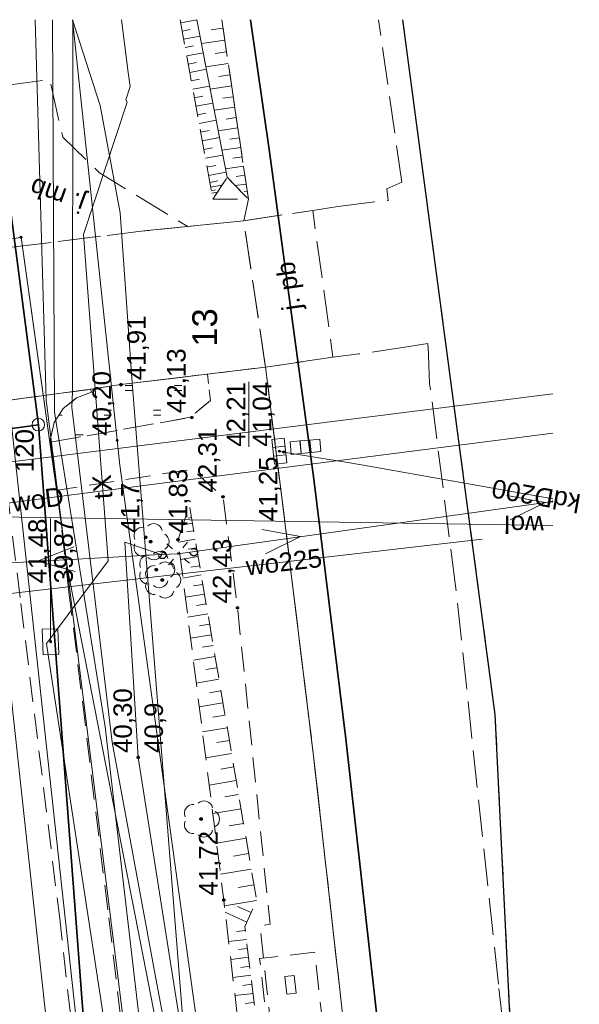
# Model space of a CAD drawing. Header units: millimetres. Extents: x 6503307 to 6504695, y 5886099 to 5887123.
# Tile 29 of 77: x 6503521 to 6503543, y 5887047 to 5887086. Entities that reach past the tile are written whole.
import ezdxf
from ezdxf.enums import TextEntityAlignment as Align

# ---------------------------------------------------------------- set-up
doc = ezdxf.new("R2010")
doc.units = ezdxf.units.MM
for name, pattern in [('EGBG08_01_1000', [24, 12, 0, 12, 0]), ('EGBU01', [2, 0.5, -0.5, 0.5, -0.5]), ('OTBP_A05', [1.5, 1, -0.5]), ('OTKC_A05', [1.5, 1, -0.5]), ('OTKJ_A05', [2, 1.5, -0.5]), ('OTKU_A05', [2, 1.5, -0.5]), ('OTRK_A05', [1.5, 1, -0.5]), ('OTZT_A05', [1.5, 1, -0.5])]:
    doc.linetypes.add(name, pattern=pattern)
for name, color, linetype, lineweight in [('Budowle (obszary)', 18, 'Continuous', 0), ('Działki', 18, 'Continuous', 0), ('isa_V10520003E16E075_TUsr', 7, 'Continuous', 25), ('isa_V10520003E16E075_TUsr_19165818BF56C1D4', 5, 'OTKJ_A05', 25), ('Komunikacja (linie)', 18, 'Continuous', 0), ('Komunikacja (obszary)', 18, 'Continuous', 0), ('Pikiety', 18, 'Continuous', 0), ('Przewody elektroenergetyczne', 1, 'Continuous', 0), ('Przewody wodociągowe', 5, 'Continuous', 0), ('Punkty graniczne', 18, 'Continuous', 0), ('Punkty graniczne - numery', 7, 'Continuous', 0), ('Skarpy', 18, 'Continuous', 0), ('Urządzenia towarzyszące (linie)', 18, 'Continuous', 0), ('Zagospodarowanie terenu (obszary)', 18, 'Continuous', 0)]:
    doc.layers.add(name, color=color, linetype=linetype, lineweight=lineweight)
for name, color, linetype, lineweight, true_color in [('Przewody kanalizacyjne', 7, 'Continuous', 0, 0x803300), ('Przewody telekomunikacyjne', 7, 'Continuous', 0, 0xff9100), ('Punkty o określonej wysokości', 7, 'Continuous', 0, 0x803300), ('Symbole liniowe', 7, 'Continuous', 0, 0x0a0909), ('Urządzenia towarzyszące (obszary)', 7, 'Continuous', 0, 0xff9100), ('Urządzenia związane z siecią (linie)', 7, 'Continuous', 0, 0x803300), ('Urządzenia związane z siecią (punkty)', 7, 'Continuous', 0, 0x803300), ('Użytki gruntowe', 7, 'Continuous', 0, 0x008000), ('Zagospodarowanie terenu (punkty)', 7, 'Continuous', 0, 0x008000)]:
    doc.layers.add(name, color=color, linetype=linetype, lineweight=lineweight, true_color=true_color)
doc.styles.add('DOMYSLNA_CZCIONKA', font='arial.ttf')

# ---------------------------------------------------------------- blocks, each defined once
blk = doc.blocks.new('OTRN_P05')
at = {"layer": 'isa_V10520003E16E075_TUsr', "true_color": 0x0a0909}
h = blk.add_hatch(color=18, dxfattribs=at)
h.dxf.hatch_style = 1
h.paths.add_polyline_path([(0.09, 0, 1), (-0.09, 0, 1)])
at = {"layer": 'isa_V10520003E16E075_TUsr', "color": 18, "true_color": 0x0a0909}
blk.add_lwpolyline([(0.09, 0, 1), (-0.09, 0, 1)], format="xyb", close=True, dxfattribs=at)
at = {"layer": 'isa_V10520003E16E075_TUsr_19165818BF56C1D4', "color": 18, "true_color": 0x0a0909}
blk.add_circle((0, 0), 0.09, dxfattribs=at)
blk = doc.blocks.new('OTRS_P05')
at = {"layer": 'isa_V10520003E16E075_TUsr', "true_color": 0x0a0909}
h = blk.add_hatch(color=18, dxfattribs=at)
h.dxf.hatch_style = 1
h.paths.add_polyline_path([(0.09, 0, 1), (-0.09, 0, 1)])
at = {"layer": 'isa_V10520003E16E075_TUsr', "color": 18, "true_color": 0x0a0909}
blk.add_lwpolyline([(0.09, 0, 1), (-0.09, 0, 1)], format="xyb", close=True, dxfattribs=at)
at = {"layer": 'isa_V10520003E16E075_TUsr_19165818BF56C1D4', "color": 18, "true_color": 0x0a0909}
blk.add_circle((0, 0), 0.09, dxfattribs=at)
blk = doc.blocks.new('OTZL_P05')
at = {"layer": 'isa_V10520003E16E075_TUsr', "true_color": 0x008000}
h = blk.add_hatch(color=96, dxfattribs=at)
h.dxf.hatch_style = 1
h.paths.add_polyline_path([(0.1, 0, 1), (-0.1, 0, 1)])
h.paths.add_polyline_path([(0.01, 0, 1), (-0.01, 0, 1)], flags=16)
at = {"color": 96, "linetype": 'Continuous', "lineweight": 18, "true_color": 0x008000}
blk.add_circle((0, 0), 0.01, dxfattribs=at)
for centre, start, end in [((-0.47, 0.647), 66, 186), ((0.47, 0.647), 354, 114), ((-0.761, -0.247), 138, 258), ((0.761, -0.247), 282, 42), ((0, -0.8), 210, 330)]:
    blk.add_arc(centre, 0.7, start, end, dxfattribs=at)
at = {"layer": 'isa_V10520003E16E075_TUsr', "color": 96, "true_color": 0x008000}
for points in [[(0.1, 0, 1), (-0.1, 0, 1)], [(0.01, 0, 1), (-0.01, 0, 1)]]:
    blk.add_lwpolyline(points, format="xyb", close=True, dxfattribs=at)
at = {"layer": 'isa_V10520003E16E075_TUsr_19165818BF56C1D4', "color": 96, "true_color": 0x008000}
blk.add_circle((0, 0), 0.1, dxfattribs=at)
blk = doc.blocks.new('SUUS06')
at = {"color": 36, "lineweight": 18, "true_color": 0x803300}
for p, q in [((-0.68, 0.88), (0.68, 0.88)), ((-0.68, -0.82), (-0.68, 0.88)), ((0.68, 0.88), (0.68, -0.82)), ((0.68, -0.82), (-0.68, -0.82))]:
    blk.add_line(p, q, dxfattribs=at)
blk = doc.blocks.new('SUEO_MP05')
at = {"layer": 'isa_V10520003E16E075_TUsr', "linetype": 'EGBG08_01_1000', "lineweight": 18, "true_color": 0x000000}
h = blk.add_hatch(color=18, dxfattribs=at)
h.dxf.hatch_style = 1
h.paths.add_polyline_path([(0.09, 0, 1), (-0.09, 0, 1)])
at = {"layer": 'isa_V10520003E16E075_TUsr', "color": 18, "linetype": 'EGBG08_01_1000', "lineweight": 18, "true_color": 0x0a0909}
blk.add_lwpolyline([(0.09, 0, 1), (-0.09, 0, 1)], format="xyb", close=True, dxfattribs=at)
at = {"layer": 'isa_V10520003E16E075_TUsr_19165818BF56C1D4', "color": 18, "linetype": 'EGBG08_01_1000', "lineweight": 18, "true_color": 0x0a0909}
for p, q in [((-1.41, 1.42), (-0.71, 0.71)), ((0.71, 0.71), (1.41, 1.42)), ((-1.41, -1.41), (-0.71, -0.71)), ((1.41, -1.41), (0.7, -0.71))]:
    blk.add_line(p, q, dxfattribs=at)
blk.add_circle((0, 0), 0.09, dxfattribs=at)
blk = doc.blocks.new('SUPN_P05')
at = {"layer": 'isa_V10520003E16E075_TUsr_19165818BF56C1D4', "color": 18, "true_color": 0x0a0909}
blk.add_circle((0, 0), 0.5, dxfattribs=at)
blk = doc.blocks.new('SUKK_P05')
at = {"color": 36, "linetype": 'Continuous', "lineweight": 18, "true_color": 0x803300}
for p, q in [((-1, 0.5), (-1, -0.5)), ((1, 0.5), (-1, 0.5)), ((-0.35, 0.5), (-0.35, -0.5)), ((0.35, 0.5), (0.35, -0.5)), ((1, -0.5), (1, 0.5)), ((-1, -0.5), (1, -0.5))]:
    blk.add_line(p, q, dxfattribs=at)
blk = doc.blocks.new('SUPS01_05')
at = {"lineweight": 18, "true_color": 0x803300}
h = blk.add_hatch(color=36, dxfattribs=at)
h.dxf.hatch_style = 1
h.paths.add_polyline_path([(-0.09, 0, 1), (0.09, 0, 1)])
at = {"color": 18, "lineweight": 18, "true_color": 0x0a0909}
blk.add_circle((0, 0), 0.09, dxfattribs=at)
blk = doc.blocks.new('SUPS01_03')
at = {"lineweight": 18, "true_color": 0xff0000}
h = blk.add_hatch(color=1, dxfattribs=at)
h.dxf.hatch_style = 1
h.paths.add_polyline_path([(0.09, 0, 1), (-0.09, 0, 1)])
at = {"color": 18, "lineweight": 18, "true_color": 0x0a0909}
blk.add_circle((0, 0), 0.09, dxfattribs=at)
blk = doc.blocks.new('SUPS01_07')
at = {"lineweight": 18, "true_color": 0xff9100}
h = blk.add_hatch(color=30, dxfattribs=at)
h.dxf.hatch_style = 1
h.paths.add_polyline_path([(0.09, 0, 1), (-0.09, 0, 1)])
at = {"color": 18, "lineweight": 18, "true_color": 0x0a0909}
blk.add_circle((0, 0), 0.09, dxfattribs=at)
blk = doc.blocks.new('EGPG_PS05')
at = {"color": 18, "linetype": 'Continuous', "lineweight": 18, "true_color": 0x000000}
blk.add_circle((0, 0), 0.5, dxfattribs=at)

msp = doc.modelspace()

# ---------------------------------------------------------------- hatches: boundary and pattern name
at = {"layer": 'Zagospodarowanie terenu (obszary)'}
h = msp.add_hatch(dxfattribs=at)
h.set_pattern_fill('OTZT', color=0, scale=0.2, angle=90, style=0, pattern_type=0)
h.set_pattern_definition([(180, (6503527.1327, 5887069.3786), (-2e-16, -2), [0.3, -1.7]), (180, (6503527.1327, 5887069.5786), (-2e-16, -2), [0.3, -1.7]), (180, (6503528.2827, 5887070.3786), (-2e-16, -2), [0.3, -1.7]), (180, (6503528.2827, 5887070.5786), (-2e-16, -2), [0.3, -1.7])])
h.paths.add_polyline_path([(6503521.81653, 5887069.27859), (6503527.47269, 5887070.2908), (6503528.28269, 5887070.9708), (6503528.16941, 5887072.03641), (6503524.66269, 5887071.6108), (6503523.43822, 5887071.4222), (6503523.47269, 5887071.3008), (6503522.87269, 5887071.0708), (6503522.33269, 5887070.6508), (6503521.96269, 5887070.0808), (6503521.80269, 5887069.3608)], flags=0)

# ---------------------------------------------------------------- linework, layer by layer
at = {"layer": 'Budowle (obszary)', "color": 0, "linetype": 'OTBP_A05', "lineweight": 18, "flags": 128}
msp.add_lwpolyline([(6503532.50069, 5887048.6448), (6503530.27469, 5887048.3908), (6503530.95469, 5887042.4058), (6503533.18069, 5887042.6598), (6503532.50069, 5887048.6448)], close=True, dxfattribs=at)
at = {"layer": 'Budowle (obszary)', "color": 0, "linetype": 'Continuous', "lineweight": 18, "flags": 128}
msp.add_lwpolyline([(6503531.74969, 5887046.9938), (6503531.66869, 5887047.7098), (6503531.29569, 5887047.6678), (6503531.37669, 5887046.9508), (6503531.74969, 5887046.9938)], close=True, dxfattribs=at)
at = {"layer": 'Działki', "color": 0, "linetype": 'Continuous', "lineweight": 25}
for points in [[(6503519.12988, 5887086.37732), (6503520.23269, 5887078.3908), (6503521.32269, 5887069.9908), (6503525.76269, 5887011.3108), (6503528.09219, 5886979.53373)], [(6503542.13261, 5887010.72051), (6503542.07269, 5887012.0508), (6503539.80269, 5887058.2608), (6503536.06463, 5887086.37732)], [(6503408.4569, 5887056.19085), (6503422.28269, 5887057.3308), (6503428.14269, 5887057.9208), (6503429.40269, 5887058.0508), (6503440.27269, 5887059.2708), (6503457.99269, 5887061.2408), (6503511.48269, 5887068.6308), (6503521.32269, 5887069.9908), (6503520.23269, 5887078.3908), (6503510.53269, 5887077.1408), (6503493.62269, 5887074.8208), (6503483.13269, 5887073.4208), (6503476.72269, 5887072.5608), (6503462.96269, 5887070.7708), (6503457.06269, 5887069.9808), (6503439.15269, 5887067.6608), (6503433.12269, 5887067.0208), (6503428.37269, 5887066.5108), (6503421.46269, 5887065.8208), (6503408.4569, 5887064.68666)]]:
    msp.add_lwpolyline(points, dxfattribs=at)
at = {"layer": 'Działki', "color": 0, "linetype": 'Continuous', "lineweight": 25, "flags": 128}
msp.add_lwpolyline([(6503517.27269, 5887010.9208), (6503525.76269, 5887011.3108), (6503521.32269, 5887069.9908), (6503511.48269, 5887068.6308), (6503457.99269, 5887061.2408), (6503440.27269, 5887059.2708), (6503429.40269, 5887058.0508), (6503428.14269, 5887057.9208), (6503428.12269, 5887055.4408), (6503512.08269, 5887061.2508), (6503517.27269, 5887010.9208)], close=True, dxfattribs=at)
at = {"layer": 'Komunikacja (linie)', "color": 0, "linetype": 'Continuous', "lineweight": 35}
msp.add_lwpolyline([(6503542.13261, 5886983.84771), (6503541.75269, 5886986.0608), (6503541.28269, 5886989.9408), (6503540.799, 5886994.35343), (6503539.20869, 5887008.3958), (6503536.31369, 5887034.5088), (6503533.76269, 5887057.2808), (6503532.46369, 5887067.7858), (6503530.67369, 5887081.0348), (6503529.9053, 5887086.37732)], dxfattribs=at)
at = {"layer": 'Komunikacja (linie)', "color": 0, "linetype": 'Continuous', "lineweight": 18, "flags": 128}
for points in [[(6503525.59269, 5887077.8308), (6503529.63269, 5887078.2408)], [(6503524.66269, 5887071.6108), (6503530.51269, 5887072.3208), (6503531.10469, 5887067.5858), (6503532.44469, 5887056.6958), (6503533.49369, 5887047.3558)], [(6503524.66269, 5887071.6108), (6503523.43822, 5887071.4222), (6503517.86545, 5887070.67425), (6503516.61269, 5887070.5508), (6503515.63269, 5887070.4208), (6503514.64269, 5887070.2908), (6503507.51269, 5887069.2308), (6503501.61269, 5887068.3708)]]:
    msp.add_lwpolyline(points, dxfattribs=at)
at = {"layer": 'Komunikacja (obszary)', "color": 0, "linetype": 'OTKU_A05', "lineweight": 18}
for points in [[(6503528.74217, 5887086.37732), (6503529.82269, 5887079.1108), (6503529.63269, 5887078.2408), (6503529.63269, 5887078.2408), (6503532.42269, 5887078.6608), (6503533.44269, 5887078.8208), (6503535.48157, 5887079.06816), (6503535.42269, 5887079.5308), (6503536.02269, 5887079.8008), (6503535.08701, 5887086.37732)], [(6503542.13261, 5887027.7959), (6503539.93297, 5887047.35569), (6503538.20269, 5887063.4708), (6503537.15269, 5887071.6608), (6503537.08746, 5887073.16126), (6503537.08383, 5887073.16101), (6503537.08269, 5887073.2708), (6503536.30629, 5887073.15029), (6503534.28269, 5887072.8508), (6503533.24269, 5887072.7208), (6503530.51269, 5887072.3208), (6503531.10469, 5887067.5858), (6503532.44469, 5887056.6958), (6503533.48969, 5887047.3848), (6503537.82069, 5887008.8348), (6503537.82069, 5887008.8348), (6503542.13261, 5887009.28156)]]:
    msp.add_lwpolyline(points, dxfattribs=at)
at = {"layer": 'Komunikacja (obszary)', "color": 0, "linetype": 'OTKJ_A05', "lineweight": 18, "flags": 128}
for points in [[(6503514.40269, 5887076.4508), (6503525.59269, 5887077.8308), (6503527.36469, 5887078.01064), (6503523.79879, 5887080.1761), (6503522.31269, 5887081.6208), (6503521.78269, 5887083.9608), (6503520.28269, 5887083.7608), (6503516.66269, 5887083.3208), (6503516.85269, 5887081.9908), (6503516.82269, 5887080.7208), (6503516.56269, 5887079.5408), (6503516.09269, 5887078.4608), (6503515.35269, 5887077.3408), (6503514.40269, 5887076.4508)], [(6503530.51269, 5887072.3208), (6503533.24269, 5887072.7208), (6503532.42269, 5887078.6608), (6503529.63269, 5887078.2408), (6503530.51269, 5887072.3208)]]:
    msp.add_lwpolyline(points, close=True, dxfattribs=at)
at = {"layer": 'Komunikacja (obszary)', "color": 0, "linetype": 'OTKJ_A05', "lineweight": 18}
msp.add_lwpolyline([(6503501.61269, 5887068.3708), (6503507.51269, 5887069.2308), (6503514.64269, 5887070.2908), (6503515.63269, 5887070.4208), (6503516.61269, 5887070.5508), (6503517.86545, 5887070.67425), (6503523.43822, 5887071.4222), (6503524.66269, 5887071.6108), (6503530.51269, 5887072.3208), (6503529.63269, 5887078.2408), (6503525.59269, 5887077.8308), (6503514.40269, 5887076.4508), (6503513.30269, 5887075.8608), (6503511.79269, 5887075.4308), (6503500.70269, 5887073.8608)], dxfattribs=at)
at = {"layer": 'Komunikacja (obszary)', "color": 0, "linetype": 'OTKC_A05', "lineweight": 18, "flags": 128}
msp.add_lwpolyline([(6503530.51269, 5887072.3208), (6503528.16941, 5887072.03641), (6503528.28269, 5887070.9708), (6503527.47269, 5887070.2908), (6503521.81653, 5887069.27859), (6503522.09269, 5887067.3408), (6503527.54269, 5887068.1808), (6503528.79269, 5887067.0708), (6503529.38269, 5887062.5808), (6503530.69469, 5887049.7858), (6503530.28469, 5887049.7158), (6503530.54269, 5887047.3848), (6503531.18069, 5887041.6248), (6503531.58069, 5887041.6648), (6503531.66069, 5887040.8348), (6503531.83069, 5887038.7148), (6503532.13069, 5887038.7248), (6503535.49069, 5887008.5548), (6503537.57069, 5887008.7448), (6503537.82069, 5887008.8348), (6503533.48969, 5887047.3848), (6503532.44469, 5887056.6958), (6503531.10469, 5887067.5858), (6503530.51269, 5887072.3208)], close=True, dxfattribs=at)
at = {"layer": 'Komunikacja (obszary)', "color": 0, "linetype": 'OTKC_A05', "lineweight": 18}
msp.add_lwpolyline([(6503525.36903, 5887040.10526), (6503524.13269, 5887050.3608), (6503522.56269, 5887063.2208), (6503522.09269, 5887067.3408), (6503521.81653, 5887069.27859), (6503521.80269, 5887069.3608), (6503521.96269, 5887070.0808), (6503522.33269, 5887070.6508), (6503522.87269, 5887071.0708), (6503523.47269, 5887071.3008), (6503523.43822, 5887071.4222), (6503517.86545, 5887070.67425), (6503517.90486, 5887070.54552), (6503518.40718, 5887070.43408), (6503518.99269, 5887070.1508), (6503519.466, 5887069.68214), (6503519.83269, 5887069.0708), (6503519.84904, 5887069.01798), (6503520.10269, 5887066.9708), (6503520.61269, 5887062.7508), (6503522.17269, 5887050.1208), (6503523.32241, 5887039.88335)], dxfattribs=at)
at = {"layer": 'Przewody elektroenergetyczne', "color": 1, "linetype": 'Continuous', "lineweight": 18, "true_color": 0xff0000}
for points in [[(6503463.60697, 5887086.37732), (6503465.07269, 5887070.9708), (6503465.70269, 5887070.2008), (6503507.34269, 5887075.7908), (6503509.56269, 5887076.0908), (6503520.62269, 5887077.5708), (6503522.51269, 5887064.0908), (6503525.77269, 5887047.3708), (6503526.85269, 5887041.8108), (6503529.29269, 5887015.7908), (6503531.52269, 5886990.3108), (6503532.00269, 5886979.6808), (6503531.99296, 5886979.53373)], [(6503524.57269, 5887047.3508), (6503521.64269, 5887071.0008), (6503521.19247, 5887086.37732)], [(6503531.53277, 5886979.53373), (6503531.54269, 5886979.7608), (6503531.19269, 5886990.3408), (6503528.32269, 5887020.9608), (6503525.24269, 5887047.3708), (6503524.03269, 5887057.7608), (6503521.98269, 5887070.5008), (6503521.89223, 5887086.37732)], [(6503522.71492, 5887086.37732), (6503522.70269, 5887071.3208), (6503522.68269, 5887070.7008), (6503524.30269, 5887057.1408), (6503526.12269, 5887047.3708), (6503527.16269, 5887041.8108), (6503530.30269, 5887014.3908), (6503530.62269, 5887011.5908), (6503531.29269, 5887005.7108), (6503530.38269, 5886982.5608), (6503530.25236, 5886979.53373)], [(6503522.69844, 5887086.37732), (6503524.62269, 5887068.3508), (6503527.52269, 5887047.3708), (6503528.82269, 5887037.9408), (6503532.86269, 5887003.7508), (6503533.24269, 5887000.5508), (6503534.74269, 5886987.8608), (6503534.32694, 5886979.53373)], [(6503526.28269, 5887064.7408), (6503526.97269, 5887064.7708), (6503542.13261, 5887066.88497)], [(6503526.28269, 5887064.7408), (6503524.82269, 5887065.2408), (6503525.36269, 5887056.5308), (6503526.80269, 5887047.3708), (6503527.15269, 5887045.1608), (6503527.94269, 5887042.5008), (6503528.12269, 5887038.7708), (6503528.73269, 5887036.1208), (6503529.27269, 5887025.8708), (6503529.11269, 5887015.9208), (6503529.35269, 5887011.7108), (6503529.68269, 5887009.3508), (6503528.88269, 5887001.0208), (6503530.50269, 5886990.1008), (6503530.73269, 5886979.7208), (6503530.72883, 5886979.53373)], [(6503531.1846, 5886979.53373), (6503531.19269, 5886979.7308), (6503530.76269, 5886989.6408), (6503528.04269, 5887019.3808), (6503524.57269, 5887047.3508)]]:
    msp.add_lwpolyline(points, dxfattribs=at)
at = {"layer": 'Przewody elektroenergetyczne', "color": 1, "linetype": 'Continuous', "lineweight": 18, "true_color": 0xff0000, "flags": 128}
msp.add_lwpolyline([(6503458.54269, 5887059.4208), (6503492.33269, 5887062.8508), (6503526.28269, 5887064.7408)], dxfattribs=at)
at = {"layer": 'Przewody kanalizacyjne', "color": 36, "linetype": 'Continuous', "lineweight": 18, "true_color": 0x803300}
for points in [[(6503527.63086, 5886979.53373), (6503527.84197, 5886989.0149), (6503521.49623, 5887047.29577), (6503517.85706, 5887080.62818), (6503517.08255, 5887086.37732)], [(6503528.83125, 5886979.53373), (6503529.04352, 5886989.06637), (6503522.68915, 5887047.42592), (6503519.04816, 5887080.77547), (6503518.29349, 5887086.37732)], [(6503542.13261, 5887066.99098), (6503534.85147, 5887068.28505), (6503534.31269, 5887068.3808), (6503533.76126, 5887068.47131), (6503531.24601, 5887068.88414), (6503531.07269, 5887068.9208)]]:
    msp.add_lwpolyline(points, dxfattribs=at)
at = {"layer": 'Przewody telekomunikacyjne', "color": 30, "linetype": 'Continuous', "lineweight": 18, "true_color": 0xff9100}
for points in [[(6503524.68765, 5887086.37732), (6503524.96269, 5887084.2408), (6503525.03269, 5887083.6808), (6503524.86269, 5887083.1408), (6503524.91269, 5887083.0408), (6503523.14269, 5887077.6908), (6503524.14269, 5887064.4808), (6503521.97269, 5887061.5708), (6503521.65269, 5887061.1408), (6503521.73269, 5887060.5908), (6503525.04269, 5887038.9708), (6503528.07269, 5887006.5408), (6503528.12269, 5887005.9908), (6503528.17269, 5887005.4408), (6503529.54269, 5886990.1308), (6503529.54269, 5886979.53373)], [(6503522.70409, 5887086.37732), (6503523.82269, 5887082.9008), (6503524.63269, 5887078.5608), (6503525.12269, 5887071.6908), (6503527.55269, 5887041.0008), (6503528.49269, 5887031.6608), (6503526.76269, 5887015.3208), (6503526.96269, 5887011.6608), (6503529.60269, 5886991.2408), (6503529.98269, 5886988.1008), (6503529.22763, 5886979.53373)], [(6503510.07269, 5887067.1408), (6503510.57269, 5887067.2708), (6503542.13261, 5887071.23893)]]:
    msp.add_lwpolyline(points, dxfattribs=at)
at = {"layer": 'Przewody wodociągowe', "color": 5, "linetype": 'Continuous', "lineweight": 18, "true_color": 0x0000ff}
for points in [[(6503526.11269, 5887067.5908), (6503542.13261, 5887069.64693)], [(6503542.13261, 5887065.90866), (6503516.21269, 5887066.3108)]]:
    msp.add_lwpolyline(points, dxfattribs=at)
at = {"layer": 'Przewody wodociągowe', "color": 5, "linetype": 'Continuous', "lineweight": 18, "true_color": 0x0000ff, "flags": 128}
for points in [[(6503516.21269, 5887066.3108), (6503526.11269, 5887067.5908)], [(6503518.79269, 5887062.6308), (6503518.78269, 5887063.0008), (6503539.27269, 5887065.3608)]]:
    msp.add_lwpolyline(points, dxfattribs=at)
at = {"layer": 'Punkty graniczne - numery'}
msp.add_point((6503521.32269, 5887069.9908), dxfattribs=at)
at = {"layer": 'Punkty o określonej wysokości', "color": 36, "linetype": 'Continuous', "lineweight": 0, "true_color": 0x803300, "flags": 128}
msp.add_lwpolyline([(6503529.84449, 5887069.09758), (6503529.84449, 5887071.71951)], dxfattribs=at)
at = {"layer": 'Punkty o określonej wysokości', "color": 30, "linetype": 'Continuous', "lineweight": 0, "true_color": 0xff9100, "flags": 128}
for points in [[(6503521.81649, 5887061.20772), (6503521.81649, 5887063.56746), (6503521.81649, 5887066.18939)], [(6503521.81649, 5887063.56746), (6503521.81649, 5887066.18939)]]:
    msp.add_lwpolyline(points, dxfattribs=at)
at = {"layer": 'Skarpy', "color": 0, "linetype": 'OTRK_A05', "lineweight": 18}
for points in [[(6503527.05747, 5887086.37732), (6503528.38269, 5887079.1108), (6503528.38269, 5887079.1108), (6503528.96269, 5887080.0008), (6503527.73247, 5887086.37732)], [(6503527.73247, 5887086.37732), (6503528.96269, 5887080.0008), (6503529.82269, 5887079.1108), (6503529.82269, 5887079.1108), (6503528.74217, 5887086.37732)]]:
    msp.add_lwpolyline(points, dxfattribs=at)
at = {"layer": 'Skarpy', "color": 0, "linetype": 'OTRK_A05', "lineweight": 18, "flags": 128}
for points in [[(6503528.38269, 5887079.1108), (6503529.82269, 5887079.1108), (6503528.96269, 5887080.0008), (6503528.38269, 5887079.1108)], [(6503529.07169, 5887040.6278), (6503530.78269, 5887040.7648), (6503529.96369, 5887047.3558), (6503529.67469, 5887049.6858), (6503530.15469, 5887050.7358), (6503527.43469, 5887066.7058), (6503526.97469, 5887065.3358), (6503528.82469, 5887050.7558), (6503529.22269, 5887047.3558), (6503529.76069, 5887042.7548), (6503529.07169, 5887040.6278)]]:
    msp.add_lwpolyline(points, close=True, dxfattribs=at)
at = {"layer": 'Symbole liniowe', "color": 0, "linetype": 'Continuous', "lineweight": 18, "flags": 128}
for points in [[(6503527.08128, 5887086.24677), (6503527.73467, 5887086.36593)], [(6503528.79222, 5887086.04071), (6503528.30869, 5887085.96881)], [(6503527.14132, 5887085.91755), (6503527.46969, 5887085.97744)], [(6503527.20167, 5887085.58664), (6503527.86179, 5887085.70703)], [(6503527.26233, 5887085.25404), (6503527.59408, 5887085.31454)], [(6503528.86492, 5887085.55184), (6503527.91887, 5887085.41117)], [(6503527.3233, 5887084.91972), (6503527.99022, 5887085.04135)], [(6503528.93604, 5887085.07356), (6503528.4733, 5887085.00475)], [(6503527.38458, 5887084.58368), (6503527.71975, 5887084.64481)], [(6503529.00561, 5887084.60568), (6503528.10025, 5887084.47105)], [(6503527.44618, 5887084.24592), (6503528.11997, 5887084.3688)], [(6503529.07367, 5887084.14797), (6503528.63083, 5887084.08212)], [(6503527.5081, 5887083.90642), (6503527.84672, 5887083.96818)], [(6503527.57033, 5887083.56518), (6503528.25106, 5887083.68933)], [(6503529.14026, 5887083.7002), (6503528.27382, 5887083.57137)], [(6503527.63288, 5887083.22219), (6503527.975, 5887083.28458)], [(6503529.20539, 5887083.26217), (6503528.78159, 5887083.19916)], [(6503527.69576, 5887082.87743), (6503528.38351, 5887083.00286)], [(6503527.75896, 5887082.5309), (6503528.1046, 5887082.59394)], [(6503529.26911, 5887082.83367), (6503528.43994, 5887082.71037)], [(6503527.82248, 5887082.18259), (6503528.51731, 5887082.30931)], [(6503529.33144, 5887082.41447), (6503528.92587, 5887082.35416)], [(6503527.88633, 5887081.83249), (6503528.23553, 5887081.89618)], [(6503529.39242, 5887082.00439), (6503528.59891, 5887081.8864)], [(6503527.9505, 5887081.48059), (6503528.6525, 5887081.60862)], [(6503529.45207, 5887081.60323), (6503529.06394, 5887081.54551)], [(6503528.01501, 5887081.12689), (6503528.36781, 5887081.19123)], [(6503528.07985, 5887080.77136), (6503528.78907, 5887080.90071)], [(6503529.51043, 5887081.21078), (6503528.75104, 5887081.09786)], [(6503528.14501, 5887080.41406), (6503528.50145, 5887080.47907)], [(6503529.56752, 5887080.82687), (6503529.19608, 5887080.77163)], [(6503528.20723, 5887080.07293), (6503528.92357, 5887080.20357)], [(6503529.62336, 5887080.4513), (6503528.89663, 5887080.34323)], [(6503529.678, 5887080.08389), (6503529.33018, 5887080.03217)], [(6503528.25781, 5887079.79558), (6503528.5819, 5887079.85469)], [(6503528.29383, 5887079.59806), (6503528.75504, 5887079.68217)], [(6503529.73087, 5887079.7283), (6503529.28944, 5887079.66266)], [(6503528.31933, 5887079.45826), (6503528.48377, 5887079.48825)], [(6503528.33832, 5887079.35412), (6503528.56863, 5887079.39612)], [(6503529.77314, 5887079.44403), (6503529.65404, 5887079.42632)], [(6503527.38848, 5887066.21305), (6503527.51495, 5887066.23459)], [(6503527.17822, 5887065.94195), (6503527.55389, 5887066.00594)], [(6503526.98637, 5887065.24381), (6503527.66404, 5887065.35923)], [(6503527.33623, 5887065.65589), (6503527.6057, 5887065.70179)], [(6503527.37739, 5887064.95017), (6503527.72367, 5887065.00915)], [(6503527.07683, 5887064.53083), (6503527.7846, 5887064.65138)], [(6503527.48522, 5887064.22415), (6503527.84688, 5887064.28575)], [(6503527.17132, 5887063.78619), (6503527.91052, 5887063.91209)], [(6503527.59784, 5887063.46589), (6503527.97556, 5887063.53022)], [(6503527.27, 5887063.00848), (6503528.04202, 5887063.13997)], [(6503527.71546, 5887062.67396), (6503528.10995, 5887062.74115)], [(6503527.37306, 5887062.19624), (6503528.17937, 5887062.33357)], [(6503527.83831, 5887061.84686), (6503528.25031, 5887061.91704)], [(6503527.4807, 5887061.34793), (6503528.32282, 5887061.49135)], [(6503527.9666, 5887060.98303), (6503528.39691, 5887061.05632)], [(6503527.59312, 5887060.46194), (6503528.47263, 5887060.61174)], [(6503528.1006, 5887060.08085), (6503528.55002, 5887060.15739)], [(6503527.71053, 5887059.53661), (6503528.6291, 5887059.69306)], [(6503528.24055, 5887059.13859), (6503528.70992, 5887059.21854)], [(6503527.83316, 5887058.57019), (6503528.79252, 5887058.73359)], [(6503528.38671, 5887058.1545), (6503528.87693, 5887058.23799)], [(6503527.96123, 5887057.56085), (6503528.96319, 5887057.73151)], [(6503528.53936, 5887057.1267), (6503529.05135, 5887057.2139)], [(6503528.09499, 5887056.50669), (6503529.14144, 5887056.68493)], [(6503528.6988, 5887056.05326), (6503529.23352, 5887056.14433)], [(6503528.23468, 5887055.40572), (6503529.32761, 5887055.59187)], [(6503528.86531, 5887054.93215), (6503529.42377, 5887055.02727)], [(6503528.38059, 5887054.25586), (6503529.52205, 5887054.45027)], [(6503529.03921, 5887053.76126), (6503529.62248, 5887053.8606)], [(6503528.53297, 5887053.05493), (6503529.72512, 5887053.25798)], [(6503529.22084, 5887052.53837), (6503529.83001, 5887052.64212)], [(6503528.69211, 5887051.80067), (6503529.93721, 5887052.01274)], [(6503529.41057, 5887051.26094), (6503530.0468, 5887051.3693)], [(6503528.85201, 5887050.52243), (6503530.15329, 5887050.74406)], [(6503529.75681, 5887049.86544), (6503528.88211, 5887050.2653)], [(6503529.93172, 5887050.24804), (6503529.37831, 5887050.50103)], [(6503529.33709, 5887049.47908), (6503529.69483, 5887049.52345)], [(6503529.02147, 5887049.0748), (6503529.73943, 5887049.16385)], [(6503529.42397, 5887048.75833), (6503529.78419, 5887048.80301)], [(6503529.10617, 5887048.35125), (6503529.8291, 5887048.44092)], [(6503529.51145, 5887048.03258), (6503529.87417, 5887048.07757)], [(6503529.19145, 5887047.62268), (6503529.91939, 5887047.71297)], [(6503529.59955, 5887047.30169), (6503529.96478, 5887047.34707)], [(6503529.27731, 5887046.88876), (6503530.01041, 5887046.97985)], [(6503529.68832, 5887046.56559), (6503530.05621, 5887046.6113)]]:
    msp.add_lwpolyline(points, dxfattribs=at)
at = {"layer": 'Symbole liniowe', "color": 1, "linetype": 'Continuous', "lineweight": 18, "true_color": 0xff0000, "flags": 128}
for points in [[(6503540.41236, 5887066.14023), (6503541.82892, 5887066.84262), (6503540.27424, 5887067.13065)], [(6503530.50821, 5887064.75902), (6503531.92477, 5887065.46141), (6503530.37009, 5887065.74944)], [(6503522.8159, 5887064.04703), (6503521.29042, 5887064.46288), (6503522.76031, 5887065.04549)]]:
    msp.add_lwpolyline(points, dxfattribs=at)
at = {"layer": 'Symbole liniowe', "color": 1, "linetype": 'Continuous', "lineweight": 18, "true_color": 0xff0000}
msp.add_lwpolyline([(6503542.13261, 5887066.86092), (6503542.05851, 5887066.87464), (6503542.13261, 5887066.91138)], dxfattribs=at)
at = {"layer": 'Urządzenia towarzyszące (linie)', "color": 18, "linetype": 'Continuous', "lineweight": 18, "true_color": 0x000000, "flags": 128}
msp.add_lwpolyline([(6503520.62269, 5887077.5708), (6503521.96269, 5887068.0108)], dxfattribs=at)
at = {"layer": 'Urządzenia towarzyszące (obszary)', "color": 30, "linetype": 'Continuous', "lineweight": 18, "true_color": 0xff9100, "flags": 128}
msp.add_lwpolyline([(6503521.52269, 5887060.6808), (6503522.15162, 5887060.7052), (6503522.10878, 5887061.7356), (6503521.48269, 5887061.7108), (6503521.52269, 5887060.6808)], close=True, dxfattribs=at)
at = {"layer": 'Użytki gruntowe', "color": 96, "linetype": 'EGBU01', "lineweight": 18, "true_color": 0x008000}
for points in [[(6503528.09219, 5886979.53373), (6503525.76269, 5887011.3108), (6503521.32269, 5887069.9908), (6503520.23269, 5887078.3908), (6503519.12988, 5887086.37732)], [(6503519.12988, 5887086.37732), (6503520.23269, 5887078.3908), (6503521.32269, 5887069.9908), (6503525.76269, 5887011.3108), (6503528.09219, 5886979.53373)], [(6503542.13261, 5887010.72051), (6503542.07269, 5887012.0508), (6503539.80269, 5887058.2608), (6503536.06463, 5887086.37732)], [(6503536.06463, 5887086.37732), (6503539.80269, 5887058.2608), (6503542.07269, 5887012.0508), (6503542.13261, 5887010.72051)]]:
    msp.add_lwpolyline(points, dxfattribs=at)
at = {"layer": 'Zagospodarowanie terenu (obszary)', "color": 0, "linetype": 'OTZT_A05', "lineweight": 18, "flags": 128}
msp.add_lwpolyline([(6503521.81653, 5887069.27859), (6503527.47269, 5887070.2908), (6503528.28269, 5887070.9708), (6503528.16941, 5887072.03641), (6503524.66269, 5887071.6108), (6503523.43822, 5887071.4222), (6503523.47269, 5887071.3008), (6503522.87269, 5887071.0708), (6503522.33269, 5887070.6508), (6503521.96269, 5887070.0808), (6503521.80269, 5887069.3608), (6503521.81653, 5887069.27859)], close=True, dxfattribs=at)

# ---------------------------------------------------------------- block references
at = {"layer": 'Pikiety', "color": 18, "true_color": 0x000000, "xscale": 0.5, "yscale": 0.5, "zscale": 0.5, "rotation": 90}
for name, p in [('OTRS_P05', (6503524.66269, 5887071.6108)), ('OTRS_P05', (6503527.53269, 5887070.2808)), ('OTRS_P05', (6503528.79269, 5887067.0708)), ('OTRN_P05', (6503525.66569, 5887065.43181)), ('OTRN_P05', (6503525.36169, 5887056.52881))]:
    msp.add_blockref(name, p, dxfattribs=at)
at = {"layer": 'Pikiety', "color": 0, "xscale": 0.5, "yscale": 0.5, "zscale": 0.5, "rotation": 90}
for p in [(6503526.97469, 5887065.33581), (6503529.38269, 5887062.5808), (6503528.82469, 5887050.75581)]:
    msp.add_blockref('OTRS_P05', p, dxfattribs=at)
at = {"layer": 'Punkty graniczne', "color": 18, "true_color": 0x000000, "xscale": 0.5, "yscale": 0.5, "zscale": 0.5, "rotation": 90}
msp.add_blockref('EGPG_PS05', (6503521.32269, 5887069.9908), dxfattribs=at)
at = {"layer": 'Punkty o określonej wysokości', "color": 1, "true_color": 0xff0000, "xscale": 0.5, "yscale": 0.5, "zscale": 0.5, "rotation": 90}
for p in [(6503520.61969, 5887077.5758), (6503524.51269, 5887069.3608), (6503525.36169, 5887056.5288)]:
    msp.add_blockref('SUPS01_03', p, dxfattribs=at)
at = {"layer": 'Punkty o określonej wysokości', "color": 36, "true_color": 0x803300, "xscale": 0.5, "yscale": 0.5, "zscale": 0.5, "rotation": 90}
for p in [(6503531.07269, 5887068.9208), (6503531.24601, 5887068.88414)]:
    msp.add_blockref('SUPS01_05', p, dxfattribs=at)
at = {"layer": 'Punkty o określonej wysokości', "color": 30, "true_color": 0xff9100, "xscale": 0.5, "yscale": 0.5, "zscale": 0.5, "rotation": 90}
msp.add_blockref('SUPS01_07', (6503521.81649, 5887061.20772), dxfattribs=at)
at = {"layer": 'Urządzenia związane z siecią (linie)', "color": 36, "true_color": 0x803300, "xscale": 0.3, "yscale": 0.3, "zscale": 0.3, "rotation": 5.376705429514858}
for p in [(6503531.73269, 5887069.0508), (6503532.13093, 5887069.08829), (6503532.52917, 5887069.12577)]:
    msp.add_blockref('SUUS06', p, dxfattribs=at)
at = {"layer": 'Urządzenia związane z siecią (linie)', "color": 18, "true_color": 0x000000, "xscale": 0.2999999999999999, "yscale": 0.3, "zscale": 0.3, "rotation": 4.950272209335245}
for name, p in [('SUEO_MP05', (6503526.97769, 5887064.7758)), ('SUPN_P05', (6503526.34269, 5887064.7208))]:
    msp.add_blockref(name, p, dxfattribs=at)
at = {"layer": 'Urządzenia związane z siecią (linie)', "color": 0, "xscale": 0.2999999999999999, "yscale": 0.3, "zscale": 0.3, "rotation": 184.9502722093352}
msp.add_blockref('SUPN_P05', (6503527.61269, 5887064.8308), dxfattribs=at)
at = {"layer": 'Urządzenia związane z siecią (punkty)', "color": 36, "true_color": 0x803300, "xscale": 0.5, "yscale": 0.5, "zscale": 0.5, "rotation": 276.66}
msp.add_blockref('SUKK_P05', (6503531.07269, 5887068.9208), dxfattribs=at)
at = {"layer": 'Zagospodarowanie terenu (punkty)', "color": 96, "true_color": 0x008000, "xscale": 0.5, "yscale": 0.5, "zscale": 0.5, "rotation": 90}
for p in [(6503525.86469, 5887065.25581), (6503526.09469, 5887064.12581), (6503526.33469, 5887063.70581), (6503527.90469, 5887054.03581)]:
    msp.add_blockref('OTZL_P05', p, dxfattribs=at)

# ---------------------------------------------------------------- texts
at = {"layer": 'Działki', "color": 0, "style": 'DOMYSLNA_CZCIONKA'}
msp.add_text('13', height=1, rotation=90, dxfattribs=at).set_placement((6503528.05105, 5887073.92352), align=Align.MIDDLE_CENTER)
at = {"layer": 'Komunikacja (obszary)', "color": 0, "style": 'DOMYSLNA_CZCIONKA'}
for s, rotation, p in [('j. mb', 160.190836, (6503522.09357, 5887079.26337)), ('j. pb', 98, (6503531.4378, 5887075.59803))]:
    msp.add_text(s, height=0.75, rotation=rotation, dxfattribs=at).set_placement(p, align=Align.MIDDLE_CENTER)
at = {"layer": 'Pikiety', "color": 250, "style": 'DOMYSLNA_CZCIONKA'}
for s, p in [('41,91', (6503525.29019, 5887073.09855)), ('42,13', (6503526.9052, 5887071.76855)), ('41,7', (6503525.0382, 5887066.62819)), ('40,9', (6503525.98919, 5887057.72519))]:
    msp.add_text(s, height=0.75, rotation=90, dxfattribs=at).set_placement(p, align=Align.MIDDLE_CENTER)
at = {"layer": 'Pikiety', "color": 0, "style": 'DOMYSLNA_CZCIONKA'}
for s, p in [('42,31', (6503528.1652, 5887068.55855)), ('41,83', (6503526.97469, 5887066.89677)), ('42,43', (6503528.7552, 5887064.06855)), ('41,72', (6503528.1972, 5887052.24355))]:
    msp.add_text(s, height=0.75, rotation=90, dxfattribs=at).set_placement(p, align=Align.MIDDLE_CENTER)
at = {"layer": 'Przewody kanalizacyjne', "color": 36, "true_color": 0x803300, "style": 'DOMYSLNA_CZCIONKA'}
msp.add_text('kdD200', height=0.75, rotation=169.922115, dxfattribs=at).set_placement((6503541.45909, 5887067.11068), align=Align.MIDDLE_CENTER)
at = {"layer": 'Przewody telekomunikacyjne', "color": 30, "true_color": 0xff9100, "style": 'DOMYSLNA_CZCIONKA'}
msp.add_text('tX', height=0.75, rotation=94.329047, dxfattribs=at).set_placement((6503523.91647, 5887067.46918), align=Align.MIDDLE_CENTER)
at = {"layer": 'Przewody wodociągowe', "color": 5, "true_color": 0x0000ff, "style": 'DOMYSLNA_CZCIONKA'}
for s, rotation, p in [('woD', 7.36707, (6503521.29916, 5887066.96845)), ('woI', 179.111138, (6503540.95655, 5887065.92691)), ('wo225', 6.570269, (6503531.25634, 5887064.4375))]:
    msp.add_text(s, height=0.75, rotation=rotation, dxfattribs=at).set_placement(p, align=Align.MIDDLE_CENTER)
at = {"layer": 'Punkty graniczne - numery', "color": 96, "true_color": 0x008000, "style": 'DOMYSLNA_CZCIONKA'}
msp.add_text('120', height=0.75, rotation=90, dxfattribs=at).set_placement((6503520.76299, 5887068.93997), align=Align.MIDDLE_CENTER)
at = {"layer": 'Punkty o określonej wysokości', "color": 1, "true_color": 0xff0000, "style": 'DOMYSLNA_CZCIONKA'}
for s, p in [('40,20', (6503523.8852, 5887070.84855)), ('40,30', (6503524.7342, 5887058.01655))]:
    msp.add_text(s, height=0.75, rotation=90, dxfattribs=at).set_placement(p, align=Align.MIDDLE_CENTER)
at = {"layer": 'Punkty o określonej wysokości', "color": 36, "true_color": 0x803300, "style": 'DOMYSLNA_CZCIONKA'}
for s, p in [('42,21', (6503529.31877, 5887070.40855)), ('41,04', (6503530.3702, 5887070.40855)), ('41,25', (6503530.61852, 5887067.3964))]:
    msp.add_text(s, height=0.75, rotation=90, dxfattribs=at).set_placement(p, align=Align.MIDDLE_CENTER)
at = {"layer": 'Punkty o określonej wysokości', "color": 30, "true_color": 0xff9100, "style": 'DOMYSLNA_CZCIONKA'}
for s, p in [('41,48', (6503521.29077, 5887064.87842)), ('39,87', (6503522.3422, 5887064.87842))]:
    msp.add_text(s, height=0.75, rotation=90, dxfattribs=at).set_placement(p, align=Align.MIDDLE_CENTER)

doc.saveas('drawing.dxf')
